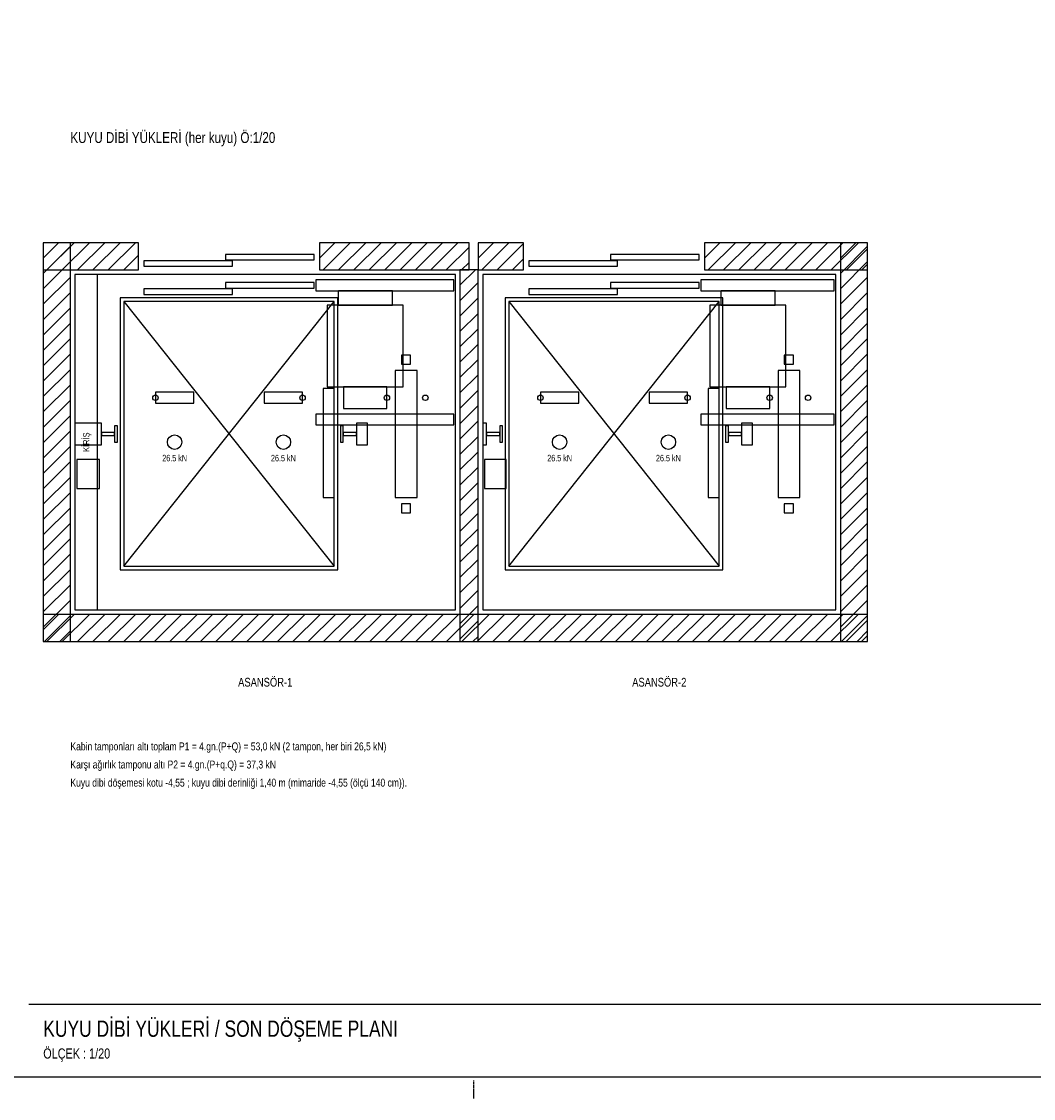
# Model space of a CAD drawing. Header units: centimetres. Extents: x 0 to 12476, y -30 to 2970.
# Tile 9 of 26: x 5176 to 6572, y -30 to 1455. Entities that reach past the tile are written whole.
import ezdxf
from ezdxf.enums import TextEntityAlignment as Align

# ---------------------------------------------------------------- set-up
doc = ezdxf.new("R2010")
doc.units = ezdxf.units.CM
doc.linetypes.add('CENTER', pattern=[5.08, 3.175, -0.635, 0.635, -0.635])
doc.linetypes.add('DASHED', pattern=[1.524, 1.27, -0.254])
for name, color, linetype in [('ASN-ANTET', 4, 'Continuous'), ('ASN-BASLIK', 5, 'Continuous'), ('ASN-CERCEVE', 7, 'Continuous'), ('ASN-DUVAR', 7, 'Continuous'), ('ASN-EKSEN', 8, 'CENTER'), ('ASN-HALAT', 6, 'Continuous'), ('ASN-KA', 30, 'Continuous'), ('ASN-KABIN', 5, 'Continuous'), ('ASN-KAPI', 3, 'Continuous'), ('ASN-KIRIS', 1, 'DASHED'), ('ASN-MOTOR-GIZLI', 6, 'DASHED'), ('ASN-RAY', 1, 'Continuous'), ('ASN-SIVA', 8, 'Continuous'), ('ASN-TARAMA', 8, 'Continuous'), ('ASN-YAZI', 4, 'Continuous'), ('ASN-YUK', 1, 'Continuous')]:
    doc.layers.add(name, color=color, linetype=linetype)

msp = doc.modelspace()

# ---------------------------------------------------------------- linework, layer by layer
at = {"layer": 'ASN-ANTET'}
msp.add_line((5185.7, 100), (7938.2, 100), dxfattribs=at)
at = {"layer": 'ASN-CERCEVE'}
for points in [[(0, 0), (12475.8, 0), (12475.8, 2970), (0, 2970)], [(100, 0), (12450.8, 0), (12450.8, 2970), (100, 2970)]]:
    msp.add_lwpolyline(points, close=True, dxfattribs=at)
at = {"layer": 'ASN-DUVAR'}
for points in [[(5205.7, 600), (5243.2, 600), (5243.2, 1150), (5205.7, 1150)], [(5205.7, 1112.5), (5337, 1112.5), (5337, 1150), (5205.7, 1150)], [(5587, 1112.5), (5793.2, 1112.5), (5793.2, 1150), (5587, 1150)], [(5805.7, 1112.5), (5868.2, 1112.5), (5868.2, 1150), (5805.7, 1150)], [(6118.2, 1112.5), (6343.2, 1112.5), (6343.2, 1150), (6118.2, 1150)], [(6305.7, 600), (6343.2, 600), (6343.2, 1150), (6305.7, 1150)], [(5780.7, 600), (5805.7, 600), (5805.7, 1112.5), (5780.7, 1112.5)], [(5205.7, 600), (6343.2, 600), (6343.2, 637.5), (5205.7, 637.5)]]:
    msp.add_lwpolyline(points, close=True, dxfattribs=at)
at = {"layer": 'ASN-EKSEN'}
msp.add_line((5800, -30), (5800, -5), dxfattribs=at)
at = {"layer": 'ASN-HALAT'}
for centre in [(5360.5, 936.2), (5563.5, 936.2), (5679.9, 936.2), (5732.9, 936.2), (5891.7, 936.2), (6094.7, 936.2), (6208, 936.2), (6261, 936.2)]:
    msp.add_circle(centre, 3.75, dxfattribs=at)
at = {"layer": 'ASN-KA'}
for points in [[(5691.4, 798.8), (5721.4, 798.8), (5721.4, 973.8), (5691.4, 973.8)], [(6219.5, 798.8), (6249.5, 798.8), (6249.5, 973.8), (6219.5, 973.8)]]:
    msp.add_lwpolyline(points, close=True, dxfattribs=at)
at = {"layer": 'ASN-KABIN'}
for p, q in [((5317, 703.8), (5607, 1068.8)), ((5317, 1068.8), (5607, 703.8)), ((5848.2, 703.8), (6138.2, 1068.8)), ((5848.2, 1068.8), (6138.2, 703.8))]:
    msp.add_line(p, q, dxfattribs=at)
for points in [[(5312, 698.8), (5612, 698.8), (5612, 1073.8), (5312, 1073.8)], [(5843.2, 698.8), (6143.2, 698.8), (6143.2, 1073.8), (5843.2, 1073.8)], [(5317, 703.8), (5607, 703.8), (5607, 1068.8), (5317, 1068.8)], [(5848.2, 703.8), (6138.2, 703.8), (6138.2, 1068.8), (5848.2, 1068.8)], [(5592, 798.8), (5607, 798.8), (5607, 948.8), (5592, 948.8)], [(6123.2, 798.8), (6138.2, 798.8), (6138.2, 948.8), (6123.2, 948.8)]]:
    msp.add_lwpolyline(points, close=True, dxfattribs=at)
at = {"layer": 'ASN-KAPI'}
for points in [[(5457, 1126.2), (5579.5, 1126.2), (5579.5, 1133.8), (5457, 1133.8)], [(5988.2, 1126.2), (6110.7, 1126.2), (6110.7, 1133.8), (5988.2, 1133.8)], [(5344.5, 1117.5), (5467, 1117.5), (5467, 1125), (5344.5, 1125)], [(5875.7, 1117.5), (5998.2, 1117.5), (5998.2, 1125), (5875.7, 1125)], [(5344.5, 1078.8), (5467, 1078.8), (5467, 1086.2), (5344.5, 1086.2)], [(5457, 1087.5), (5579.5, 1087.5), (5579.5, 1095), (5457, 1095)], [(5875.7, 1078.8), (5998.2, 1078.8), (5998.2, 1086.2), (5875.7, 1086.2)], [(5988.2, 1087.5), (6110.7, 1087.5), (6110.7, 1095), (5988.2, 1095)]]:
    msp.add_lwpolyline(points, close=True, dxfattribs=at)
at = {"layer": 'ASN-KIRIS'}
msp.add_lwpolyline([(5249.5, 643.8), (5280.7, 643.8), (5280.7, 1106.2), (5249.5, 1106.2)], close=True, dxfattribs=at)
at = {"layer": 'ASN-MOTOR-GIZLI'}
for points in [[(5582, 1083.8), (5772, 1083.8), (5772, 1098.8), (5582, 1098.8)], [(6113.2, 1083.8), (6297, 1083.8), (6297, 1098.8), (6113.2, 1098.8)], [(5612.4, 1063.8), (5687.4, 1063.8), (5687.4, 1083.8), (5612.4, 1083.8)], [(6140.5, 1063.8), (6215.5, 1063.8), (6215.5, 1083.8), (6140.5, 1083.8)], [(5597.4, 951.2), (5702.4, 951.2), (5702.4, 1063.8), (5597.4, 1063.8)], [(6125.5, 951.2), (6230.5, 951.2), (6230.5, 1063.8), (6125.5, 1063.8)], [(5619.9, 921.2), (5679.9, 921.2), (5679.9, 951.2), (5619.9, 951.2)], [(6148, 921.2), (6208, 921.2), (6208, 951.2), (6148, 951.2)], [(5360.5, 928.8), (5413.5, 928.8), (5413.5, 943.8), (5360.5, 943.8)], [(5510.5, 928.8), (5563.5, 928.8), (5563.5, 943.8), (5510.5, 943.8)], [(5891.7, 928.8), (5944.7, 928.8), (5944.7, 943.8), (5891.7, 943.8)], [(6041.7, 928.8), (6094.7, 928.8), (6094.7, 943.8), (6041.7, 943.8)], [(5582, 898.8), (5772, 898.8), (5772, 913.8), (5582, 913.8)], [(6113.2, 898.8), (6297, 898.8), (6297, 913.8), (6113.2, 913.8)], [(5252, 811.2), (5283.5, 811.2), (5283.5, 851.2), (5252, 851.2)], [(5814.5, 811.2), (5844.5, 811.2), (5844.5, 851.2), (5814.5, 851.2)]]:
    msp.add_lwpolyline(points, close=True, dxfattribs=at)
at = {"layer": 'ASN-RAY'}
for points in [[(5700.1, 982.5), (5712.6, 982.5), (5712.6, 995), (5700.1, 995)], [(6228.2, 982.5), (6240.7, 982.5), (6240.7, 995), (6228.2, 995)], [(5249.5, 871.2), (5286, 871.2), (5286, 901.2), (5249.5, 901.2)], [(5304.2, 875.1), (5308.2, 875.1), (5308.2, 897.4), (5304.2, 897.4)], [(5615.7, 875.1), (5619.7, 875.1), (5619.7, 897.4), (5615.7, 897.4)], [(5638, 871.2), (5653, 871.2), (5653, 901.2), (5638, 901.2)], [(5812, 871.2), (5817.2, 871.2), (5817.2, 901.2), (5812, 901.2)], [(5835.5, 875.1), (5839.5, 875.1), (5839.5, 897.4), (5835.5, 897.4)], [(6147, 875.1), (6151, 875.1), (6151, 897.4), (6147, 897.4)], [(6169.2, 871.2), (6184.2, 871.2), (6184.2, 901.2), (6169.2, 901.2)], [(5286, 884.2), (5304.2, 884.2), (5304.2, 888.2), (5286, 888.2)], [(5619.7, 884.2), (5638, 884.2), (5638, 888.2), (5619.7, 888.2)], [(5817.2, 884.2), (5835.5, 884.2), (5835.5, 888.2), (5817.2, 888.2)], [(6151, 884.2), (6169.2, 884.2), (6169.2, 888.2), (6151, 888.2)], [(5700.1, 777.5), (5712.6, 777.5), (5712.6, 790), (5700.1, 790)], [(6228.2, 777.5), (6240.7, 777.5), (6240.7, 790), (6228.2, 790)]]:
    msp.add_lwpolyline(points, close=True, dxfattribs=at)
at = {"layer": 'ASN-SIVA'}
for points in [[(5249.5, 643.8), (5774.5, 643.8), (5774.5, 1106.2), (5249.5, 1106.2)], [(5812, 643.8), (6299.5, 643.8), (6299.5, 1106.2), (5812, 1106.2)]]:
    msp.add_lwpolyline(points, close=True, dxfattribs=at)
at = {"layer": 'ASN-TARAMA'}
for p, q in [((5205.7, 1128.8), (5226.9, 1150)), ((5205.7, 1128.8), (5226.9, 1150)), ((5205.7, 1107.6), (5243.2, 1145.1)), ((5210.7, 1112.5), (5248.2, 1150)), ((5231.9, 1112.5), (5269.4, 1150)), ((5253.1, 1112.5), (5290.6, 1150)), ((5274.3, 1112.5), (5311.8, 1150)), ((5295.5, 1112.5), (5333, 1150)), ((5587, 1128.8), (5608.2, 1150)), ((5591.9, 1112.5), (5629.4, 1150)), ((5613.1, 1112.5), (5650.6, 1150)), ((5634.3, 1112.5), (5671.8, 1150)), ((5655.5, 1112.5), (5693, 1150)), ((5676.8, 1112.5), (5714.3, 1150)), ((5698, 1112.5), (5735.5, 1150)), ((5719.2, 1112.5), (5756.7, 1150)), ((5740.4, 1112.5), (5777.9, 1150)), ((5761.6, 1112.5), (5793.2, 1144.1)), ((5805.7, 1128.8), (5826.9, 1150)), ((5810.7, 1112.5), (5848.2, 1150)), ((5831.9, 1112.5), (5868.2, 1148.9)), ((6118.2, 1128.8), (6139.4, 1150)), ((6123.2, 1112.5), (6160.7, 1150)), ((6144.4, 1112.5), (6181.9, 1150)), ((6165.6, 1112.5), (6203.1, 1150)), ((6186.8, 1112.5), (6224.3, 1150)), ((6208, 1112.5), (6245.5, 1150)), ((6229.2, 1112.5), (6266.7, 1150)), ((6250.4, 1112.5), (6287.9, 1150)), ((6271.6, 1112.5), (6309.1, 1150)), ((6292.9, 1112.5), (6330.4, 1150)), ((6305.7, 1128.8), (6326.9, 1150)), ((6305.7, 1107.6), (6343.2, 1145.1)), ((5316.7, 1112.5), (5337, 1132.8)), ((6314.1, 1112.5), (6343.2, 1141.7)), ((5205.7, 1086.4), (5243.2, 1123.9)), ((5782.8, 1112.5), (5793.2, 1122.9)), ((5853.1, 1112.5), (5868.2, 1127.6)), ((6305.7, 1086.4), (6343.2, 1123.9)), ((6335.3, 1112.5), (6343.2, 1120.4)), ((5205.7, 1065.1), (5243.2, 1102.6)), ((5780.7, 1091.3), (5801.9, 1112.5)), ((6305.7, 1065.1), (6343.2, 1102.6)), ((5780.7, 1070.1), (5805.7, 1095.1)), ((5205.7, 1043.9), (5243.2, 1081.4)), ((5780.7, 1048.9), (5805.7, 1073.9)), ((6305.7, 1043.9), (6343.2, 1081.4)), ((5205.7, 1022.7), (5243.2, 1060.2)), ((6305.7, 1022.7), (6343.2, 1060.2)), ((5780.7, 1027.6), (5805.7, 1052.6)), ((5205.7, 1001.5), (5243.2, 1039)), ((5780.7, 1006.4), (5805.7, 1031.4)), ((6305.7, 1001.5), (6343.2, 1039)), ((5205.7, 980.3), (5243.2, 1017.8)), ((5780.7, 985.2), (5805.7, 1010.2)), ((6305.7, 980.3), (6343.2, 1017.8)), ((5205.7, 959.1), (5243.2, 996.6)), ((6305.7, 959.1), (6343.2, 996.6)), ((5780.7, 964), (5805.7, 989)), ((5205.7, 937.9), (5243.2, 975.4)), ((5780.7, 942.8), (5805.7, 967.8)), ((6305.7, 937.9), (6343.2, 975.4)), ((5205.7, 916.7), (5243.2, 954.2)), ((6305.7, 916.7), (6343.2, 954.2)), ((5780.7, 921.6), (5805.7, 946.6)), ((5205.7, 895.4), (5243.2, 932.9)), ((5780.7, 900.4), (5805.7, 925.4)), ((6305.7, 895.4), (6343.2, 932.9)), ((5205.7, 874.2), (5243.2, 911.7)), ((6305.7, 874.2), (6343.2, 911.7)), ((5780.7, 879.2), (5805.7, 904.2)), ((5205.7, 853), (5243.2, 890.5)), ((5780.7, 857.9), (5805.7, 882.9)), ((6305.7, 853), (6343.2, 890.5)), ((5205.7, 831.8), (5243.2, 869.3)), ((5780.7, 836.7), (5805.7, 861.7)), ((6305.7, 831.8), (6343.2, 869.3)), ((5205.7, 810.6), (5243.2, 848.1)), ((6305.7, 810.6), (6343.2, 848.1)), ((5780.7, 815.5), (5805.7, 840.5)), ((5205.7, 789.4), (5243.2, 826.9)), ((5780.7, 794.3), (5805.7, 819.3)), ((6305.7, 789.4), (6343.2, 826.9)), ((5205.7, 768.2), (5243.2, 805.7)), ((6305.7, 768.2), (6343.2, 805.7)), ((5780.7, 773.1), (5805.7, 798.1)), ((5205.7, 747), (5243.2, 784.5)), ((5780.7, 751.9), (5805.7, 776.9)), ((6305.7, 747), (6343.2, 784.5)), ((5205.7, 725.7), (5243.2, 763.2)), ((6305.7, 725.7), (6343.2, 763.2)), ((5780.7, 730.7), (5805.7, 755.7)), ((5205.7, 704.5), (5243.2, 742)), ((5780.7, 709.5), (5805.7, 734.5)), ((6305.7, 704.5), (6343.2, 742)), ((5205.7, 683.3), (5243.2, 720.8)), ((5780.7, 688.2), (5805.7, 713.2)), ((6305.7, 683.3), (6343.2, 720.8)), ((5205.7, 662.1), (5243.2, 699.6)), ((6305.7, 662.1), (6343.2, 699.6)), ((5780.7, 667), (5805.7, 692)), ((5205.7, 640.9), (5243.2, 678.4)), ((5780.7, 645.8), (5805.7, 670.8)), ((6305.7, 640.9), (6343.2, 678.4)), ((5205.7, 619.7), (5243.2, 657.2)), ((6305.7, 619.7), (6343.2, 657.2)), ((5780.7, 624.6), (5805.7, 649.6)), ((5205.7, 616.3), (5226.9, 637.5)), ((5207.3, 600), (5243.2, 636)), ((5210.7, 600), (5248.2, 637.5)), ((5231.9, 600), (5269.4, 637.5)), ((5253.1, 600), (5290.6, 637.5)), ((5274.3, 600), (5311.8, 637.5)), ((5295.5, 600), (5333, 637.5)), ((5316.7, 600), (5354.2, 637.5)), ((5337.9, 600), (5375.4, 637.5)), ((5359.1, 600), (5396.6, 637.5)), ((5380.4, 600), (5417.9, 637.5)), ((5401.6, 600), (5439.1, 637.5)), ((5422.8, 600), (5460.3, 637.5)), ((5444, 600), (5481.5, 637.5)), ((5465.2, 600), (5502.7, 637.5)), ((5486.4, 600), (5523.9, 637.5)), ((5507.6, 600), (5545.1, 637.5)), ((5528.9, 600), (5566.4, 637.5)), ((5550.1, 600), (5587.6, 637.5)), ((5571.3, 600), (5608.8, 637.5)), ((5592.5, 600), (5630, 637.5)), ((5613.7, 600), (5651.2, 637.5)), ((5634.9, 600), (5672.4, 637.5)), ((5656.1, 600), (5693.6, 637.5)), ((5677.3, 600), (5714.8, 637.5)), ((5698.6, 600), (5736.1, 637.5)), ((5719.8, 600), (5757.3, 637.5)), ((5741, 600), (5778.5, 637.5)), ((5762.2, 600), (5799.7, 637.5)), ((5780.7, 603.4), (5805.7, 628.4)), ((5783.4, 600), (5820.9, 637.5)), ((5804.6, 600), (5842.1, 637.5)), ((5825.8, 600), (5863.3, 637.5)), ((5847, 600), (5884.5, 637.5)), ((5868.3, 600), (5905.8, 637.5)), ((5889.5, 600), (5927, 637.5)), ((5910.7, 600), (5948.2, 637.5)), ((5931.9, 600), (5969.4, 637.5)), ((5953.1, 600), (5990.6, 637.5)), ((5974.3, 600), (6011.8, 637.5)), ((5995.5, 600), (6033, 637.5)), ((6016.7, 600), (6054.2, 637.5)), ((6038, 600), (6075.5, 637.5)), ((6059.2, 600), (6096.7, 637.5)), ((6080.4, 600), (6117.9, 637.5)), ((6101.6, 600), (6139.1, 637.5)), ((6122.8, 600), (6160.3, 637.5)), ((6144, 600), (6181.5, 637.5)), ((6165.2, 600), (6202.7, 637.5)), ((6186.5, 600), (6224, 637.5)), ((6207.7, 600), (6245.2, 637.5)), ((6228.9, 600), (6266.4, 637.5)), ((6250.1, 600), (6287.6, 637.5)), ((6271.3, 600), (6308.8, 637.5)), ((6292.5, 600), (6330, 637.5)), ((6307.3, 600), (6343.2, 636)), ((6313.7, 600), (6343.2, 629.5)), ((5228.5, 600), (5243.2, 614.7)), ((6328.5, 600), (6343.2, 614.7)), ((5798.6, 600), (5805.7, 607.2)), ((6334.9, 600), (6343.2, 608.3))]:
    msp.add_line(p, q, dxfattribs=at)
at = {"layer": 'ASN-YUK'}
for centre in [(5387, 875), (5537, 875), (5918.2, 875), (6068.2, 875)]:
    msp.add_circle(centre, 10, dxfattribs=at)

# ---------------------------------------------------------------- texts
at = {"layer": 'ASN-ANTET', "width": 0.8}
msp.add_text('ÖLÇEK : 1/20', height=14, dxfattribs=at).set_placement((5205.7, 25))
at = {"layer": 'ASN-BASLIK', "width": 0.8}
for s, height, p in [('KUYU DİBİ YÜKLERİ (her kuyu) Ö:1/20', 15, (5243.2, 1287.5)), ('KUYU DİBİ YÜKLERİ / SON DÖŞEME PLANI', 22.5, (5205.7, 55))]:
    msp.add_text(s, height=height, dxfattribs=at).set_placement(p)
for s, p in [('ASANSÖR-1', (5512, 550)), ('ASANSÖR-2', (6055.7, 550))]:
    msp.add_text(s, height=12.1, dxfattribs=at).set_placement(p, align=Align.TOP_CENTER)
at = {"layer": 'ASN-KIRIS', "width": 0.8}
msp.add_text('KİRİŞ', height=8.8, rotation=90, dxfattribs=at).set_placement((5265.1, 875), align=Align.MIDDLE_CENTER)
at = {"layer": 'ASN-YAZI', "width": 0.8}
for s, p in [('Kabin tamponları altı toplam P1 = 4.gn.(P+Q) = 53,0 kN (2 tampon, her biri 26,5 kN)', (5243.2, 450)), ('Karşı ağırlık tamponu altı P2 = 4.gn.(P+q.Q) = 37,3 kN', (5243.2, 425)), ('Kuyu dibi döşemesi kotu -4,55 ; kuyu dibi derinliği 1,40 m (mimaride -4,55 (ölçü 140 cm)).', (5243.2, 400))]:
    msp.add_text(s, height=11, dxfattribs=at).set_placement(p)
at = {"layer": 'ASN-YUK', "width": 0.8}
for p in [(5387, 857.5), (5537, 857.5), (5918.2, 857.5), (6068.2, 857.5)]:
    msp.add_text('26.5 kN', height=9, dxfattribs=at).set_placement(p, align=Align.TOP_CENTER)

doc.saveas('drawing.dxf')
